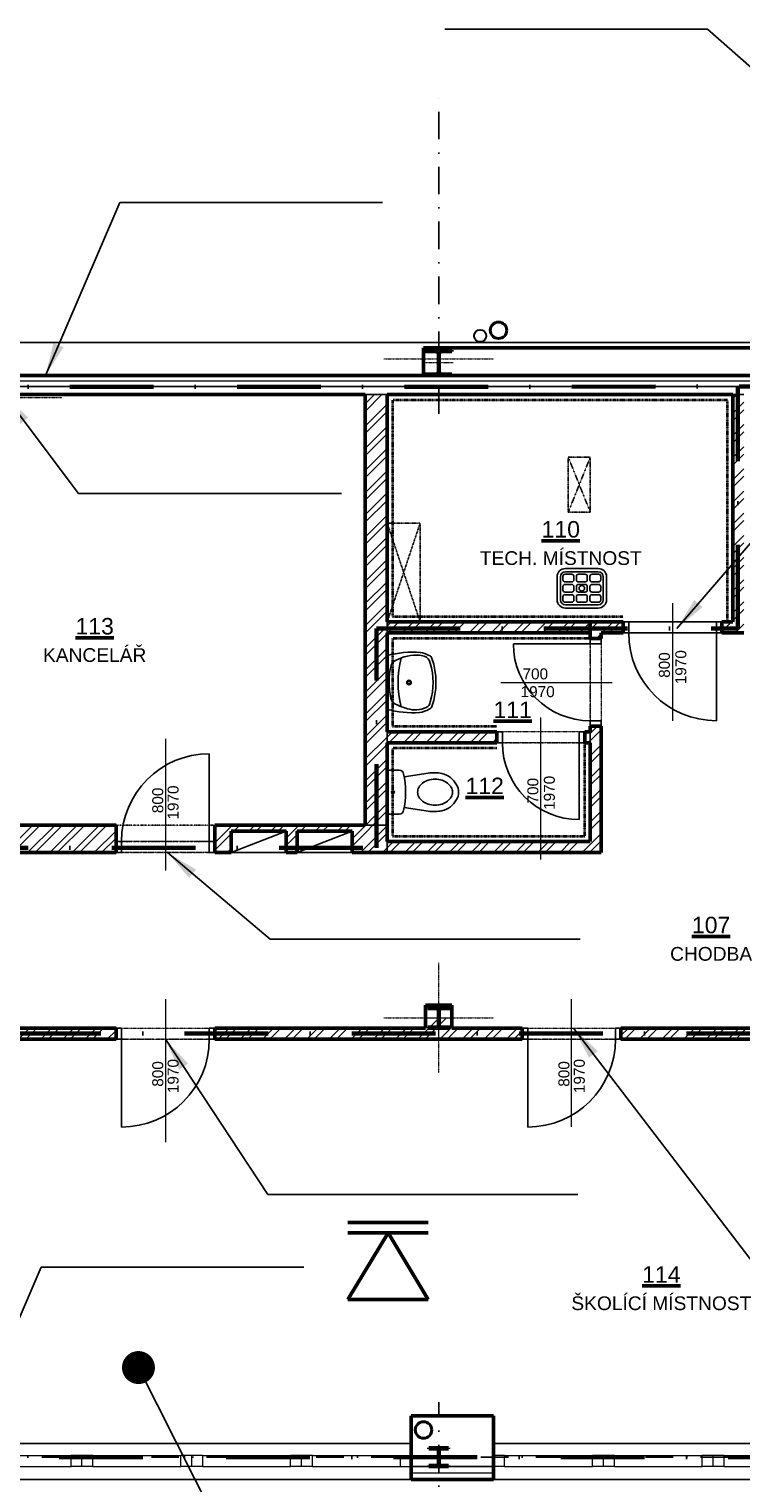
# Model space of a CAD drawing. Header units: millimetres. Extents: x 2886542 to 7567581, y -792623 to 134766.
# Tile 172 of 256: x 4523754 to 4530239, y -329512 to -316273. Entities that reach past the tile are written whole.
import ezdxf
from ezdxf.enums import TextEntityAlignment as Align

# ---------------------------------------------------------------- set-up
doc = ezdxf.new("R2010")
doc.units = ezdxf.units.MM
for name, pattern in [('ACAD_ISO04W100', [30, 24, -3, 0, -3]), ('DASHDOT', [1, 0.5, -0.25, 0, -0.25]), ('DASHDOTX2', [50.8, 25.4, -12.7, 0, -12.7]), ('DIVIDE', [1.25, 0.5, -0.25, 0, -0.25, 0, -0.25]), ('DOT', [0.25, 0, -0.25])]:
    doc.linetypes.add(name, pattern=pattern)
for name, color, linetype in [('CA_2D-WC (65x40)', 7, 'Continuous'), ('CA_umyvadlo 1 (55x45)', 7, 'Continuous'), ('CA_vylevka s mrizi (45x36)', 7, 'Continuous'), ('IN_SANITA', 7, 'Continuous'), ('požárničina', 10, 'Continuous'), ('srafy', 251, 'Continuous')]:
    doc.layers.add(name, color=color, linetype=linetype)
for name, color, linetype, lineweight in [('CKDVERE_', 7, 'Continuous', 25), ('CKDVERE_NADROVINOU', 1, 'DASHDOT', 18), ('CKDVERE_OSY', 1, 'Continuous', 18), ('CKDVERE_POPIS', 3, 'Continuous', 25), ('CKDVERE_PRAH', 7, 'Continuous', 25), ('CKDVERE_ZARUBNE_RAM', 5, 'Continuous', 25), ('CKIZOLACE', 1, 'Continuous', 18), ('CKOKNA', 1, 'Continuous', 18), ('CKPOPISM', 250, 'Continuous', 50), ('CKPOPISM_POPIS', 3, 'Continuous', 25), ('CKPROSTUPY_NADROVINOU', 7, 'DASHDOT', 25), ('CKRASTR', 7, 'DASHDOT', 18), ('CKSTENY_NADROVINOU', 7, 'DIVIDE', 25), ('CKSTENY_PODROVINOU', 7, 'Continuous', 25), ('CKSTENY_REZ', 6, 'Continuous', 50), ('CSPROFILY_OSY', 1, 'DASHDOT', 18), ('CSPROFILY_REZY', 4, 'Continuous', 50), ('obklady', 4, 'DASHDOT', 35), ('pohledy', 7, 'Continuous', 25), ('UT-zařízení', 7, 'Continuous', 30), ('ZTI-DEŠŤOVÁ-KANALIZACE', 210, 'Continuous', 40)]:
    doc.layers.add(name, color=color, linetype=linetype, lineweight=lineweight)
doc.layers.add('CKDVERE_DORAZ', color=7, linetype='DOT', lineweight=25, plot=False)
doc.styles.add('ARIAL', font='arial.ttf')
doc.styles.add('ROMANT', font='romant')
doc.styles.get("Standard").update_dxf_attribs({"font": 'arial.ttf'})
doc.linetypes.add('IZOLACE_POLYSTYREN_EXPANDOVANY', pattern='A,1,[224,CADKON.SHX,S=0.01,R=0,X=-0.5,Y=-1.74],-2', length=3)
doc.linetypes.add('IZOLACE_POLYSTYREN_PENOVY', pattern='A,0.001,[228,CADKON.SHX,S=0.1,R=0,X=0,Y=0],-2', length=2.001)
doc.dimstyles.new('úhlová', dxfattribs={"dimscale": 0.2, "dimtxt": 2.5, "dimasz": 1.5, "dimexe": 0, "dimexo": 3, "dimgap": 1, "dimtad": 1, "dimdec": 0, "dimzin": 0, "dimdsep": 46, "dimtxsty": 'ROMANT', "dimcen": 5, "dimclrd": 256, "dimclre": 256, "dimclrt": 7, "dimadec": 1, "dimazin": 0, "dimtfac": 1, "dimtdec": 0, "dimtix": 1, "dimtmove": 2, "dimatfit": 3, "dimfxl": 0, "dimtvp": 2, "dimtolj": 1, "dimtzin": 0, "dimarcsym": 0})
pattern_1 = [(45, (4436041.63, -388234.64), (-101.02788, 101.02788), []), (45, (4436108.99, -388234.64), (-101.02788, 101.02788), [])]

# ---------------------------------------------------------------- blocks, each defined once
blk = doc.blocks.new('CK_S_EXT_HEAHEA180')
for p, q in [((-90, 85.5), (90, 85.5)), ((-90, 85.5), (-90, 76)), ((-90, 76), (-18, 76)), ((-3, -61), (-3, 61)), ((3, -61), (3, 61)), ((90, 76), (18, 76)), ((90, 85.5), (90, 76)), ((-90, -85.5), (-90, -76)), ((-90, -76), (-18, -76)), ((-90, -85.5), (90, -85.5)), ((90, -76), (18, -76)), ((90, -85.5), (90, -76))]:
    blk.add_line(p, q)
for centre, start, end in [((-18, 61), 0, 90), ((18, 61), 90, 180), ((-18, -61), 270, 0), ((18, -61), 180, 270)]:
    blk.add_arc(centre, 15, start, end)
blk = doc.blocks.new('CK_S_EXT_HEAHEA200')
for p, q in [((-100, 95), (100, 95)), ((-100, 95), (-100, 85)), ((-100, 85), (-21.25, 85)), ((-3.25, -67), (-3.25, 67)), ((3.25, -67), (3.25, 67)), ((100, 85), (21.25, 85)), ((100, 95), (100, 85)), ((-100, -95), (-100, -85)), ((-100, -85), (-21.25, -85)), ((-100, -95), (100, -95)), ((100, -85), (21.25, -85)), ((100, -95), (100, -85))]:
    blk.add_line(p, q)
for centre, start, end in [((-21.25, 67), 0, 90), ((21.25, 67), 90, 180), ((-21.25, -67), 270, 0), ((21.25, -67), 180, 270)]:
    blk.add_arc(centre, 18, start, end)
blk = doc.blocks.new('CK_S_EXT_HEAHEA240')
for p, q in [((-120, 115), (120, 115)), ((-120, 115), (-120, 103)), ((-120, 103), (-24.75, 103)), ((-3.75, -82), (-3.75, 82)), ((3.75, -82), (3.75, 82)), ((120, 103), (24.75, 103)), ((120, 115), (120, 103)), ((-120, -115), (-120, -103)), ((-120, -103), (-24.75, -103)), ((-120, -115), (120, -115)), ((120, -103), (24.75, -103)), ((120, -115), (120, -103))]:
    blk.add_line(p, q)
for centre, start, end in [((-24.75, 82), 0, 90), ((24.75, 82), 90, 180), ((-24.75, -82), 270, 0), ((24.75, -82), 180, 270)]:
    blk.add_arc(centre, 21, start, end)
blk = doc.blocks.new('2D-WC (65x40)_P')
at = {"layer": 'CA_2D-WC (65x40)', "linetype": 'ByBlock'}
for p, q in [((0.03, -0.18), (0.03, 0.18)), ((0.05, 0.2), (0.14, 0.2)), ((0.185, 0.14), (0.404, 0.173)), ((0.14, -0.2), (0.05, -0.2)), ((0.185, -0.14), (0.404, -0.173))]:
    blk.add_line(p, q, dxfattribs=at)
blk.add_circle((0.083, 0), 0.0128, dxfattribs=at)
for centre, radius, start, end in [((0.05, 0.18), 0.0201, 90, 180), ((0.14, 0.16), 0.0402, 12.6081, 90), ((-0.573, 0), 0.771, 347.3919, 12.6081), ((0.456, -0.171), 0.348, 78.1176, 98.6985), ((0.476, -0.038), 0.214, 29.4763, 75.8981), ((0.397, 0), 0.0894, 151.7125, 180), ((0.397, 0), 0.0894, 180, 208.2875), ((0.43, -0.018), 0.127, 127.5847, 151.7125), ((0.452, -0.046), 0.163, 107.6829, 127.5847), ((0.466, -0.091), 0.21, 90, 107.6829), ((0.466, -0.091), 0.21, 72.3171, 90), ((0.481, -0.046), 0.163, 52.4153, 72.3171), ((0.502, -0.018), 0.127, 28.2875, 52.4153), ((0.536, 0), 0.0894, 0, 28.2875), ((0.536, 0), 0.0894, 331.7125, 0), ((0.542, 0), 0.138, 0, 29.4069), ((0.542, 0), 0.138, 330.5931, 0), ((0.43, 0.018), 0.127, 208.2875, 232.4153), ((0.452, 0.046), 0.163, 232.4153, 252.3171), ((0.466, 0.091), 0.21, 252.3171, 270), ((0.466, 0.091), 0.21, 270, 287.6829), ((0.476, 0.038), 0.214, 284.1019, 330.5237), ((0.481, 0.046), 0.163, 287.6829, 307.5847), ((0.502, 0.018), 0.127, 307.5847, 331.7125), ((0.05, -0.18), 0.0201, 180, 270), ((0.14, -0.16), 0.0402, 270, 347.3919), ((0.456, 0.171), 0.348, 261.3015, 281.8824)]:
    blk.add_arc(centre, radius, start, end, dxfattribs=at)
blk = doc.blocks.new('umyvadlo 1 (55x45)_P')
at = {"layer": 'CA_umyvadlo 1 (55x45)', "linetype": 'ByBlock'}
for points in [[(-0.245, 0, 0.077931), (-0.273, -0.301, 0.068031), (-0.244, -0.381, 0.244962), (-0.218, -0.408, 0.165243), (0.22, -0.408, 0.244752), (0.245, -0.381, 0.072964), (0.276, -0.295, 0.073303), (0.246, 0)], [(-0.199, -0.077, 0.13917), (-0.248, -0.297), (-0.237, -0.336, 0.309536), (-0.174, -0.392, 0.150009), (0.176, -0.392, 0.287481), (0.228, -0.356, 0.190467), (0.24, -0.184, 0.04778), (0.2, -0.077, 0.225267), (0.145, -0.033, 0.117325), (-0.154, -0.036, 0.189059), (-0.198, -0.074)]]:
    blk.add_lwpolyline(points, format="xyb", close=True, dxfattribs=at)
blk.add_lwpolyline([(-0.22, -0.127, -0.125328), (0.222, -0.127)], format="xyb", dxfattribs=at)
for radius in [0.0204, 0.0139]:
    blk.add_circle((0.001, -0.199), radius, dxfattribs=at)
blk = doc.blocks.new('vylevka s mrizi (45x36)_P')
at = {"layer": 'CA_vylevka s mrizi (45x36)', "linetype": 'ByBlock'}
for p, q in [((-0.217, -0.315), (-0.217, -0.105)), ((-0.187, -0.315), (-0.187, -0.105)), ((-0.165, -0.102), (-0.165, -0.132)), ((-0.085, -0.082), (-0.145, -0.082)), ((-0.142, -0.03), (0.158, -0.03)), ((-0.142, -0.06), (0.158, -0.06)), ((-0.065, -0.132), (-0.065, -0.102)), ((-0.042, -0.102), (-0.042, -0.132)), ((0.038, -0.082), (-0.022, -0.082)), ((0.058, -0.132), (0.058, -0.102)), ((0.08, -0.102), (0.08, -0.132)), ((0.16, -0.082), (0.1, -0.082)), ((0.18, -0.132), (0.18, -0.102)), ((0.203, -0.105), (0.203, -0.315)), ((0.233, -0.105), (0.233, -0.315)), ((-0.165, -0.225), (-0.165, -0.195)), ((-0.145, -0.152), (-0.085, -0.152)), ((-0.145, -0.175), (-0.085, -0.175)), ((-0.085, -0.245), (-0.145, -0.245)), ((-0.065, -0.195), (-0.065, -0.225)), ((-0.042, -0.225), (-0.042, -0.195)), ((-0.022, -0.152), (0.038, -0.152)), ((-0.022, -0.175), (0.038, -0.175)), ((0.038, -0.245), (-0.022, -0.245)), ((0.058, -0.195), (0.058, -0.225)), ((0.08, -0.225), (0.08, -0.195)), ((0.1, -0.152), (0.16, -0.152)), ((0.1, -0.175), (0.16, -0.175)), ((0.16, -0.245), (0.1, -0.245)), ((0.18, -0.195), (0.18, -0.225)), ((-0.165, -0.317), (-0.165, -0.287)), ((-0.145, -0.268), (-0.085, -0.268)), ((-0.085, -0.337), (-0.145, -0.337)), ((0.158, -0.36), (-0.142, -0.36)), ((0.158, -0.39), (-0.142, -0.39)), ((-0.065, -0.287), (-0.065, -0.317)), ((0.073, -0.36), (-0.057, -0.36)), ((-0.057, -0.36), (0.073, -0.36)), ((-0.057, -0.36), (-0.057, -0.36)), ((-0.042, -0.317), (-0.042, -0.287)), ((-0.022, -0.268), (0.038, -0.268)), ((0.038, -0.337), (-0.022, -0.337)), ((0.058, -0.287), (0.058, -0.317)), ((0.073, -0.36), (0.073, -0.36)), ((0.08, -0.317), (0.08, -0.287)), ((0.1, -0.268), (0.16, -0.268)), ((0.16, -0.337), (0.1, -0.337)), ((0.18, -0.287), (0.18, -0.317))]:
    blk.add_line(p, q, dxfattribs=at)
blk.add_circle((0.008, -0.21), 0.025, dxfattribs=at)
for centre, radius, start, end in [((-0.142, -0.105), 0.075, 90, 180), ((-0.142, -0.105), 0.045, 90, 180), ((-0.145, -0.102), 0.02, 90, 180), ((-0.085, -0.102), 0.02, 0, 90), ((-0.022, -0.102), 0.02, 90, 180), ((0.038, -0.102), 0.02, 0, 90), ((0.1, -0.102), 0.02, 90, 180), ((0.158, -0.105), 0.075, 0, 90), ((0.158, -0.105), 0.045, 0, 90), ((0.16, -0.102), 0.02, 0, 90), ((-0.145, -0.132), 0.02, 180, 270), ((-0.145, -0.195), 0.02, 90, 180), ((-0.145, -0.225), 0.02, 180, 270), ((-0.085, -0.132), 0.02, 270, 0), ((-0.085, -0.195), 0.02, 0, 90), ((-0.085, -0.225), 0.02, 270, 0), ((-0.022, -0.132), 0.02, 180, 270), ((-0.022, -0.195), 0.02, 90, 180), ((-0.022, -0.225), 0.02, 180, 270), ((0.038, -0.132), 0.02, 270, 0), ((0.038, -0.195), 0.02, 0, 90), ((0.038, -0.225), 0.02, 270, 0), ((0.1, -0.132), 0.02, 180, 270), ((0.1, -0.195), 0.02, 90, 180), ((0.1, -0.225), 0.02, 180, 270), ((0.16, -0.132), 0.02, 270, 0), ((0.16, -0.195), 0.02, 0, 90), ((0.16, -0.225), 0.02, 270, 0), ((-0.142, -0.315), 0.075, 180, 270), ((-0.142, -0.315), 0.045, 180, 270), ((-0.145, -0.287), 0.02, 90, 180), ((-0.145, -0.317), 0.02, 180, 270), ((-0.085, -0.287), 0.02, 0, 90), ((-0.085, -0.317), 0.02, 270, 0), ((-0.022, -0.287), 0.02, 90, 180), ((-0.022, -0.317), 0.02, 180, 270), ((0.038, -0.287), 0.02, 0, 90), ((0.038, -0.317), 0.02, 270, 0), ((0.1, -0.287), 0.02, 90, 180), ((0.1, -0.317), 0.02, 180, 270), ((0.158, -0.315), 0.045, 270, 0), ((0.158, -0.315), 0.075, 270, 0), ((0.16, -0.287), 0.02, 0, 90), ((0.16, -0.317), 0.02, 270, 0)]:
    blk.add_arc(centre, radius, start, end, dxfattribs=at)
blk = doc.blocks.new('CKBL2032316081158')
blk = doc.blocks.new('CKBL2112015093625', base_point=(91736, 60823))
blk = doc.blocks.new('CKBL2010716104115', base_point=(94518, 62923))
blk = doc.blocks.new('CKBL2032316081224')
blk = doc.blocks.new('CKBL2010716104152', base_point=(90276, 66514))
blk = doc.blocks.new('CKBL2010716104200', base_point=(91930, 63875))

msp = doc.modelspace()

# ---------------------------------------------------------------- hatches: boundary and pattern name
at = {"layer": 'srafy'}
h = msp.add_hatch(dxfattribs=at)
h.set_pattern_fill('ANSI32', color=0, scale=15, style=0)
h.set_pattern_definition(pattern_1)
h.paths.add_polyline_path([(4526816, -320393.7), (4526816, -321070.3), (4526816, -323521.5), (4527016, -323521.5), (4527016, -323401.2), (4527016, -323041.8), (4527016, -322771.5), (4527016, -322671.5), (4527016, -322467.5), (4527016, -321976.7), (4527016, -321771.5), (4527016, -321671.5), (4527016, -320771.5), (4527016, -320396.7)])
h.paths.add_polyline_path([(4526696, -323576.5), (4526696, -323771.5), (4527016, -323771.5), (4527016, -323671.5), (4527016, -323521.5), (4526816, -323521.5), (4525446, -323521.5), (4525446, -323671.5), (4525446, -323771.5), (4525596, -323771.5), (4525596, -323576.5), (4526096, -323576.5), (4526096, -323771.5), (4526196, -323771.5), (4526196, -323576.5)])
h.paths.add_polyline_path([(4524546, -323671.5), (4524546, -323521.5), (4523096, -323521.5), (4523096, -323771.5), (4524546, -323771.5)])
h.paths.add_polyline_path([(4526911.2, -323272.9), (4526911.2, -323066.2), (4528897.9, -323066.2), (4528897.9, -323272.9)], flags=24)
h.paths.add_polyline_path([(4526816, -320394.5), (4526816, -319601.5), (4527016, -319601.5), (4527016, -320397.4)])
h = msp.add_hatch(dxfattribs=at)
h.set_pattern_fill('ANSI32', color=0, scale=15, style=0)
h.set_pattern_definition(pattern_1)
h.paths.add_polyline_path([(4528866, -321771.5), (4528866, -321671.5), (4527316, -321671.5), (4527016, -321671.5), (4527016, -321771.5)])
h.paths.add_polyline_path([(4528966, -321771.5), (4529166, -321771.5), (4529166, -321671.5), (4528866, -321671.5), (4528866, -321771.5), (4528866, -321821.5), (4528966, -321821.5)])
h.paths.add_polyline_path([(4530166, -321671.5), (4530116, -321671.5), (4530066, -321671.5), (4530066, -321771.5), (4530266, -321771.5), (4530266, -321701.5), (4530266, -321486.6), (4530266, -321401.5), (4530266, -321101.5), (4530266, -319601.5), (4530166, -319601.5)])
h.paths.add_polyline_path([(4528866, -322771.5), (4528866, -323671.5), (4528416, -323671.5), (4528416, -323771.5), (4528966, -323771.5), (4528966, -322621.5), (4528866, -322621.5), (4528866, -322671.5)])
h.paths.add_polyline_path([(4528416, -323671.5), (4527016, -323671.5), (4527016, -323771.5), (4528416, -323771.5)])
h.paths.add_polyline_path([(4528016, -322771.5), (4528016, -322671.5), (4527016, -322671.5), (4527016, -322771.5)])
h = msp.add_hatch(dxfattribs=at)
h.set_pattern_fill('ANSI32', color=0, scale=15, style=0)
h.set_pattern_definition(pattern_1)
edge = h.paths.add_edge_path()
edge.add_line((4525446, -325371.5), (4525446, -325471.5))
edge.add_line((4525446, -325471.5), (4527486, -325471.5))
edge.add_line((4527486, -325471.5), (4527486, -325371.5))
edge.add_line((4527486, -325371.5), (4527386, -325371.5))
edge.add_line((4527386, -325371.5), (4527386, -325361.5))
edge.add_line((4527386, -325361.5), (4527464.8, -325361.5))
edge.add_arc((4527464.8, -325343.5), 18, 270, 360)
edge.add_line((4527482.8, -325343.5), (4527482.8, -325276.5))
edge.add_line((4527482.8, -325276.5), (4527366, -325276.5))
edge.add_line((4527366, -325276.5), (4527366, -325371.5))
edge.add_line((4527366, -325371.5), (4525446, -325371.5))
h.paths.add_polyline_path([(4524546, -325371.5), (4523096, -325371.5), (4523096, -325376.5), (4523096, -325471.5), (4524546, -325471.5)])
edge = h.paths.add_edge_path()
edge.add_line((4527606, -325371.5), (4527606, -325276.5))
edge.add_line((4527606, -325276.5), (4527489.3, -325276.5))
edge.add_line((4527489.3, -325276.5), (4527489.3, -325343.5))
edge.add_arc((4527507.3, -325343.5), 18, 180, 270)
edge.add_line((4527507.3, -325361.5), (4527586, -325361.5))
edge.add_line((4527586, -325361.5), (4527586, -325371.5))
edge.add_line((4527586, -325371.5), (4527486, -325371.5))
edge.add_line((4527486, -325371.5), (4527486, -325471.5))
edge.add_line((4527486, -325471.5), (4528246, -325471.5))
edge.add_line((4528246, -325471.5), (4528246, -325371.5))
edge.add_line((4528246, -325371.5), (4527606, -325371.5))
h.paths.add_polyline_path([(4529146, -325471.5), (4533456, -325471.5), (4533456, -325371.5), (4533386, -325371.5), (4533366, -325371.5), (4529146, -325371.5)])
h.paths.add_polyline_path([(4533456, -329152), (4533606, -329152), (4533606, -327671.5), (4533606, -327521.5), (4533606, -326861.5), (4533606, -326801.5), (4533606, -325371.5), (4533456, -325371.5), (4533456, -325471.5)])

# ---------------------------------------------------------------- linework, layer by layer
at = {"layer": 'CKDVERE_', "color": 0}
for p, q in [((4530016, -321771.5), (4530016, -322571.5)), ((4528866, -321871.5), (4528166, -321871.5)), ((4528766, -322771.5), (4528766, -323471.5)), ((4525396, -323671.5), (4525396, -322871.5)), ((4524596, -325471.5), (4524596, -326271.5)), ((4528296, -325471.5), (4528296, -326271.5))]:
    msp.add_line(p, q, dxfattribs=at)
for centre, radius, start, end in [((4530016, -321771.5), 800, 180, 270), ((4528866, -321871.5), 700, 180, 270), ((4528766, -322771.5), 700, 180, 270), ((4525396, -323671.5), 800, 90, 180), ((4524596, -325471.5), 800, 270, 0), ((4528296, -325471.5), 800, 270, 0)]:
    msp.add_arc(centre, radius, start, end, dxfattribs=at)
at = {"layer": 'CKDVERE_DORAZ', "color": 0}
for p, q in [((4528866, -321821.5), (4528866, -322621.5)), ((4530066, -321771.5), (4529166, -321771.5)), ((4528816, -322771.5), (4528016, -322771.5)), ((4524546, -323771.5), (4525446, -323771.5)), ((4524546, -325471.5), (4525446, -325471.5)), ((4528266, -325471.5), (4529166, -325471.5))]:
    msp.add_line(p, q, dxfattribs=at)
at = {"layer": 'CKDVERE_NADROVINOU', "color": 0}
for p, q in [((4528866, -321871.5), (4528866, -322571.5)), ((4528966, -321871.5), (4528966, -322571.5)), ((4528766, -322671.5), (4528066, -322671.5)), ((4528766, -322771.5), (4528066, -322771.5)), ((4525396, -323671.5), (4524596, -323671.5)), ((4525396, -323771.5), (4524596, -323771.5)), ((4524596, -325371.5), (4525396, -325371.5)), ((4528296, -325371.5), (4529096, -325371.5)), ((4524596, -325471.5), (4525396, -325471.5)), ((4528296, -325471.5), (4529096, -325471.5))]:
    msp.add_line(p, q, dxfattribs=at)
at = {"layer": 'CKDVERE_OSY', "color": 0}
for p, q in [((4529616, -321500), (4529616, -322571.5)), ((4528052.4, -322221.5), (4529066, -322221.5)), ((4528416, -323834.6), (4528416, -322540.5)), ((4524996, -322735.5), (4524996, -323935.5)), ((4524996, -325107.5), (4524996, -326407.5)), ((4528696, -326267.9), (4528696, -325107.5))]:
    msp.add_line(p, q, dxfattribs=at)
at = {"layer": 'CKDVERE_PRAH', "color": 0}
for p, q in [((4530016, -321671.5), (4529216, -321671.5)), ((4530016, -321771.5), (4529216, -321771.5))]:
    msp.add_line(p, q, dxfattribs=at)
at = {"layer": 'CKDVERE_ZARUBNE_RAM', "color": 0}
for p, q in [((4529216, -321671.5), (4529166, -321671.5)), ((4529166, -321671.5), (4529166, -321771.5)), ((4529216, -321771.5), (4529216, -321671.5)), ((4530016, -321771.5), (4530016, -321671.5)), ((4530016, -321671.5), (4530066, -321671.5)), ((4530066, -321671.5), (4530066, -321771.5)), ((4528866, -321821.5), (4528866, -321871.5)), ((4528966, -321821.5), (4528866, -321821.5)), ((4528966, -321871.5), (4528966, -321821.5)), ((4529166, -321771.5), (4529216, -321771.5)), ((4530066, -321771.5), (4530016, -321771.5)), ((4528866, -321871.5), (4528966, -321871.5)), ((4528866, -322621.5), (4528866, -322571.5)), ((4528866, -322571.5), (4528966, -322571.5)), ((4528966, -322621.5), (4528866, -322621.5)), ((4528966, -322571.5), (4528966, -322621.5)), ((4528066, -322671.5), (4528016, -322671.5)), ((4528016, -322671.5), (4528016, -322771.5)), ((4528016, -322771.5), (4528066, -322771.5)), ((4528066, -322771.5), (4528066, -322671.5)), ((4528766, -322771.5), (4528766, -322671.5)), ((4528766, -322671.5), (4528816, -322671.5)), ((4528816, -322771.5), (4528766, -322771.5)), ((4528816, -322671.5), (4528816, -322771.5)), ((4524546, -323671.5), (4524596, -323671.5)), ((4524546, -323771.5), (4524546, -323671.5)), ((4524596, -323671.5), (4524596, -323771.5)), ((4525446, -323671.5), (4525396, -323671.5)), ((4525396, -323671.5), (4525396, -323771.5)), ((4525446, -323771.5), (4525446, -323671.5)), ((4524596, -323771.5), (4524546, -323771.5)), ((4525396, -323771.5), (4525446, -323771.5)), ((4524596, -325371.5), (4524546, -325371.5)), ((4524546, -325371.5), (4524546, -325471.5)), ((4524596, -325471.5), (4524596, -325371.5)), ((4525396, -325471.5), (4525396, -325371.5)), ((4525396, -325371.5), (4525446, -325371.5)), ((4525446, -325371.5), (4525446, -325471.5)), ((4528296, -325371.5), (4528246, -325371.5)), ((4528246, -325371.5), (4528246, -325471.5)), ((4528296, -325471.5), (4528296, -325371.5)), ((4529096, -325471.5), (4529096, -325371.5)), ((4529096, -325371.5), (4529146, -325371.5)), ((4529146, -325371.5), (4529146, -325471.5)), ((4524546, -325471.5), (4524596, -325471.5)), ((4525446, -325471.5), (4525396, -325471.5)), ((4528246, -325471.5), (4528296, -325471.5)), ((4529146, -325471.5), (4529096, -325471.5))]:
    msp.add_line(p, q, dxfattribs=at)
at = {"layer": 'CKIZOLACE', "color": 0, "linetype": 'IZOLACE_POLYSTYREN_PENOVY', "ltscale": 5}
msp.add_lwpolyline([(4522766, -319476.5), (4534201, -319476.5)], dxfattribs=at)
at = {"layer": 'CKIZOLACE', "color": 0, "linetype": 'IZOLACE_POLYSTYREN_EXPANDOVANY', "ltscale": 3}
msp.add_lwpolyline([(4527986, -329422), (4527236, -329422)], dxfattribs=at)
at = {"layer": 'CKOKNA', "color": 0}
for p, q in [((4523336, -329262), (4524136, -329262)), ((4524236, -329262), (4524136, -329262)), ((4524136, -329362), (4524136, -329262)), ((4524236, -329362), (4524236, -329262)), ((4524336, -329262), (4524236, -329262)), ((4524336, -329262), (4525136, -329262)), ((4524336, -329362), (4524336, -329262)), ((4525236, -329262), (4525136, -329262)), ((4525136, -329362), (4525136, -329262)), ((4525236, -329362), (4525236, -329262)), ((4525336, -329262), (4525236, -329262)), ((4525336, -329262), (4526136, -329262)), ((4525336, -329362), (4525336, -329262)), ((4526236, -329262), (4526136, -329262)), ((4526136, -329362), (4526136, -329262)), ((4526236, -329362), (4526236, -329262)), ((4526336, -329262), (4526236, -329262)), ((4526336, -329262), (4527136, -329262)), ((4526336, -329362), (4526336, -329262)), ((4527136, -329362), (4527136, -329262)), ((4527136, -329262), (4527236, -329262)), ((4527236, -329362), (4527236, -329262)), ((4528086, -329262), (4527986, -329262)), ((4527986, -329362), (4527986, -329262)), ((4528086, -329262), (4528886, -329262)), ((4528086, -329362), (4528086, -329262)), ((4528986, -329262), (4528886, -329262)), ((4528886, -329362), (4528886, -329262)), ((4528986, -329362), (4528986, -329262)), ((4529086, -329262), (4528986, -329262)), ((4529086, -329262), (4529886, -329262)), ((4529086, -329362), (4529086, -329262)), ((4529986, -329262), (4529886, -329262)), ((4529886, -329362), (4529886, -329262)), ((4529986, -329362), (4529986, -329262)), ((4530086, -329262), (4529986, -329262)), ((4530086, -329262), (4530886, -329262)), ((4530086, -329362), (4530086, -329262)), ((4523336, -329362), (4524136, -329362)), ((4524236, -329362), (4524136, -329362)), ((4524336, -329362), (4524236, -329362)), ((4524336, -329362), (4525136, -329362)), ((4525236, -329362), (4525136, -329362)), ((4525336, -329362), (4525236, -329362)), ((4525336, -329362), (4526136, -329362)), ((4526236, -329362), (4526136, -329362)), ((4526336, -329362), (4526236, -329362)), ((4526336, -329362), (4527136, -329362)), ((4527136, -329362), (4527236, -329362)), ((4528086, -329362), (4527986, -329362)), ((4528086, -329362), (4528886, -329362)), ((4528986, -329362), (4528886, -329362)), ((4529086, -329362), (4528986, -329362)), ((4529086, -329362), (4529886, -329362)), ((4529986, -329362), (4529886, -329362)), ((4530086, -329362), (4529986, -329362)), ((4530086, -329362), (4530886, -329362))]:
    msp.add_line(p, q, dxfattribs=at)
at = {"layer": 'CKPROSTUPY_NADROVINOU', "color": 0, "ltscale": 500}
for p, q in [((4527486, -319776.5), (4527486, -316776.5)), ((4527486, -331915.4), (4527486, -328776.5)), ((4518868.3, -329276.5), (4540486, -329276.5))]:
    msp.add_line(p, q, dxfattribs=at)
at = {"layer": 'CKPROSTUPY_NADROVINOU', "color": 0}
for p, q in [((4528666, -320671.5), (4528866, -320171.5)), ((4528666, -320171.5), (4528866, -320671.5)), ((4527016, -321671.5), (4527316, -320771.5)), ((4527016, -320771.5), (4527316, -321671.5))]:
    msp.add_line(p, q, dxfattribs=at)
for points in [[(4528666, -320671.5), (4528866, -320671.5), (4528866, -320171.5), (4528666, -320171.5)], [(4527016, -320771.5), (4527316, -320771.5), (4527316, -321671.5), (4527016, -321671.5)]]:
    msp.add_lwpolyline(points, close=True, dxfattribs=at)
at = {"layer": 'CKRASTR', "color": 0}
for p, q in [((4526986, -319276.5), (4527986, -319276.5)), ((4522056.1, -319626.5), (4524052.1, -319626.5)), ((4527486, -325776.5), (4527486, -324776.5)), ((4526986, -325276.5), (4527986, -325276.5))]:
    msp.add_line(p, q, dxfattribs=at)
at = {"layer": 'CKSTENY_NADROVINOU', "color": 0}
for p, q in [((4524546, -323521.5), (4525446, -323521.5)), ((4524546, -323671.5), (4525446, -323671.5))]:
    msp.add_line(p, q, dxfattribs=at)
at = {"layer": 'CKSTENY_PODROVINOU', "color": 0}
for p, q in [((4534201, -319126.5), (4497666, -319126.5)), ((4522766, -319426.5), (4534201, -319426.5)), ((4522766, -319526.5), (4534201, -319526.5)), ((4533606, -319526.5), (4523096, -319526.5)), ((4526816, -319601.5), (4527016, -319601.5)), ((4530266, -319601.5), (4530166, -319601.5)), ((4527016, -321771.5), (4527016, -321671.5)), ((4530066, -321671.5), (4529166, -321671.5)), ((4530066, -321771.5), (4529166, -321771.5)), ((4527016, -322771.5), (4527016, -322671.5)), ((4523236, -329152), (4527236, -329152)), ((4527986, -329152), (4532986, -329152)), ((4527986, -329362), (4527236, -329362)), ((4527236, -329362), (4527236, -329482)), ((4527986, -329362), (4527986, -329482)), ((4523236, -329482), (4527236, -329482)), ((4527986, -329482), (4532986, -329482))]:
    msp.add_line(p, q, dxfattribs=at)
at = {"layer": 'CKSTENY_PODROVINOU', "color": 0, "linetype": 'Continuous'}
for p, q in [((4528866, -322771.5), (4528866, -322671.5)), ((4526816, -323521.5), (4527016, -323521.5)), ((4527016, -323671.5), (4527016, -323771.5))]:
    msp.add_line(p, q, dxfattribs=at)
at = {"layer": 'CKSTENY_REZ', "color": 0}
for p, q in [((4527346, -319426.5), (4527346, -319176.5)), ((4527346, -319176.5), (4533626, -319176.5)), ((4497366, -319426.5), (4534201, -319426.5)), ((4523096, -319601.5), (4526816, -319601.5)), ((4526816, -323521.5), (4526816, -319601.5)), ((4527016, -319601.5), (4530166, -319601.5)), ((4527016, -321671.5), (4527016, -319601.5)), ((4530166, -319601.5), (4530166, -321671.5)), ((4530166, -319671.5), (4530166, -319721.5)), ((4528866, -321671.5), (4527016, -321671.5)), ((4528866, -321771.5), (4528866, -321671.5)), ((4528866, -321671.5), (4529166, -321671.5)), ((4528866, -321821.5), (4528866, -321671.5)), ((4529166, -321771.5), (4529166, -321671.5)), ((4530066, -321671.5), (4530166, -321671.5)), ((4530066, -321771.5), (4530066, -321671.5)), ((4527016, -322671.5), (4527016, -321771.5)), ((4528866, -321771.5), (4527016, -321771.5)), ((4528866, -321821.5), (4528966, -321821.5)), ((4529166, -321771.5), (4528966, -321771.5)), ((4528966, -321821.5), (4528966, -321771.5)), ((4530266, -321771.5), (4530066, -321771.5)), ((4528866, -322671.5), (4528866, -322621.5)), ((4528866, -322621.5), (4528966, -322621.5)), ((4528966, -323771.5), (4528966, -322621.5)), ((4528016, -322671.5), (4527016, -322671.5)), ((4527016, -323671.5), (4527016, -322771.5)), ((4528016, -322771.5), (4527016, -322771.5)), ((4528016, -322771.5), (4528016, -322671.5)), ((4528866, -322671.5), (4528816, -322671.5)), ((4528816, -322771.5), (4528816, -322671.5)), ((4528866, -322771.5), (4528816, -322771.5)), ((4528866, -323671.5), (4528866, -322771.5)), ((4523096, -323521.5), (4524546, -323521.5)), ((4524546, -323771.5), (4524546, -323521.5)), ((4525446, -323771.5), (4525446, -323521.5)), ((4525446, -323521.5), (4526816, -323521.5)), ((4526096, -323576.5), (4525596, -323576.5)), ((4525596, -323576.5), (4525596, -323771.5)), ((4526096, -323771.5), (4526096, -323576.5)), ((4526696, -323576.5), (4526196, -323576.5)), ((4526196, -323576.5), (4526196, -323771.5)), ((4526696, -323771.5), (4526696, -323576.5)), ((4527016, -323671.5), (4528866, -323671.5)), ((4523096, -323771.5), (4524546, -323771.5)), ((4525596, -323771.5), (4525446, -323771.5)), ((4526196, -323771.5), (4526096, -323771.5)), ((4527016, -323771.5), (4526696, -323771.5)), ((4527016, -323771.5), (4528966, -323771.5)), ((4527366, -325371.5), (4527366, -325161.5)), ((4527366, -325161.5), (4527606, -325161.5)), ((4527606, -325161.5), (4527606, -325371.5)), ((4523096, -325371.5), (4524546, -325371.5)), ((4524546, -325471.5), (4524546, -325371.5)), ((4525446, -325471.5), (4525446, -325371.5)), ((4525446, -325371.5), (4527366, -325371.5)), ((4527606, -325371.5), (4528246, -325371.5)), ((4528246, -325371.5), (4528246, -325471.5)), ((4529146, -325371.5), (4529146, -325471.5)), ((4529146, -325371.5), (4533366, -325371.5)), ((4523096, -325471.5), (4524546, -325471.5)), ((4525446, -325471.5), (4528246, -325471.5)), ((4529146, -325471.5), (4533456, -325471.5)), ((4527986, -328902), (4527236, -328902)), ((4527236, -329152), (4527236, -328902)), ((4527986, -329152), (4527986, -328902)), ((4527236, -329482), (4527236, -329152)), ((4527986, -329482), (4527986, -329152)), ((4527986, -329482), (4527236, -329482))]:
    msp.add_line(p, q, dxfattribs=at)
at = {"layer": 'CSPROFILY_OSY', "color": 0}
for p, q in [((4527486, -319186.5), (4527486, -319436.5)), ((4527616, -319311.5), (4527356, -319311.5)), ((4527376, -325276.5), (4527596, -325276.5)), ((4527486, -325481.5), (4527486, -325171.5)), ((4527486, -329372), (4527486, -329181)), ((4527386, -329276.5), (4527586, -329276.5))]:
    msp.add_line(p, q, dxfattribs=at)
at = {"layer": 'obklady', "color": 0}
for points in [[(4530116, -321671.5), (4530116, -319651.5), (4527066, -319651.5), (4527066, -321621.5), (4529166, -321621.5)], [(4528866, -321821.5), (4528745.3, -321821.5), (4528745.3, -321821.5), (4527066, -321821.5), (4527066, -322621.5), (4528016, -322621.5)], [(4528016, -322821.5), (4527066, -322821.5), (4527066, -323621.5), (4528816, -323621.5), (4528816, -322771.5)]]:
    msp.add_lwpolyline(points, dxfattribs=at)
at = {"layer": 'pohledy', "color": 0}
for p, q in [((4525596, -323771.5), (4526096, -323576.5)), ((4526196, -323771.5), (4526696, -323576.5))]:
    msp.add_line(p, q, dxfattribs=at)
for points in [[(4525596, -323771.5), (4526096, -323771.5), (4526096, -323576.5), (4525596, -323576.5)], [(4526196, -323771.5), (4526696, -323771.5), (4526696, -323576.5), (4526196, -323576.5)]]:
    msp.add_lwpolyline(points, close=True, dxfattribs=at)
at = {"layer": 'požárničina', "linetype": 'DASHDOTX2', "lineweight": 60, "ltscale": 30}
for p, q in [((4535556, -319526.5), (4522983, -319531.5)), ((4530211.1, -321731.4), (4530211.1, -319526.5)), ((4526919.6, -323728.1), (4526919.6, -321731.4)), ((4526919.6, -321731.4), (4530211.1, -321731.4)), ((4522983, -323728.1), (4526919.6, -323728.1)), ((4533552.6, -325418.6), (4522986.3, -325418.6)), ((4535457.5, -329276.5), (4522983, -329276.5))]:
    msp.add_line(p, q, dxfattribs=at)
at = {"layer": 'požárničina', "linetype": 'ACAD_ISO04W100', "lineweight": 50, "ltscale": 50, "extrusion": (0, 0, -1)}
for p, q in [((4526658.9, -327139.9), (4527389.2, -327139.9)), ((4526658.9, -327840.6), (4527024.1, -327233.8)), ((4526658.9, -327233.8), (4527389.2, -327233.8)), ((4527389.2, -327840.6), (4527024.1, -327233.8)), ((4526658.9, -327840.6), (4527389.2, -327840.6))]:
    msp.add_line(p, q, dxfattribs=at)
at = {"layer": 'UT-zařízení', "color": 0}
msp.add_circle((4527863.6, -319065.6), 55, dxfattribs=at)
at = {"layer": 'ZTI-DEŠŤOVÁ-KANALIZACE', "color": 0}
for centre in [(4528030.3, -319015.3), (4527347.1, -329029.9)]:
    msp.add_circle(centre, 75, dxfattribs=at)

# ---------------------------------------------------------------- block references
at = {"layer": 'CKPOPISM', "color": 0}
ref = msp.add_blockref('CKBL2032316081224', (4528597.6, -321152.6), dxfattribs=at)
ref.add_attrib('CISLO', '%%U110', dxfattribs={"height": 150, "style": 'ARIAL'}).set_placement((4528597.6, -320902.6), align=Align.CENTER)
ref.add_attrib('JMENO', 'TECH. MÍSTNOST', dxfattribs={"layer": 'CKPOPISM_POPIS', "height": 125}).set_placement((4528597.6, -321152.6), align=Align.CENTER)
ref = msp.add_blockref('CKBL2032316081158', (4524351.6, -322035.4), dxfattribs=at)
ref.add_attrib('CISLO', '%%U113', dxfattribs={"height": 150, "style": 'ARIAL'}).set_placement((4524351.6, -321785.4), align=Align.CENTER)
ref.add_attrib('JMENO', 'KANCELÁŘ', dxfattribs={"layer": 'CKPOPISM_POPIS', "height": 125}).set_placement((4524351.6, -322035.4), align=Align.CENTER)
ref = msp.add_blockref('CKBL2010716104152', (4528159.3, -322546.1), dxfattribs=dict(at, xscale=0.5, yscale=0.5, zscale=0.5))
ref.add_attrib('CISLO', '%%U111', dxfattribs={"height": 150, "style": 'ARIAL'}).set_placement((4528159.3, -322546.1), align=Align.CENTER)
ref = msp.add_blockref('CKBL2010716104200', (4527904.5, -323239.5), dxfattribs=dict(at, xscale=0.5, yscale=0.5, zscale=0.5))
ref.add_attrib('CISLO', '%%U112', dxfattribs={"height": 150, "style": 'ARIAL'}).set_placement((4527904.5, -323239.5), align=Align.CENTER)
ref = msp.add_blockref('CKBL2010716104115', (4529967, -324756.5), dxfattribs=dict(at, xscale=0.5, yscale=0.5, zscale=0.5))
ref.add_attrib('JMENO', 'CHODBA', dxfattribs={"layer": 'CKPOPISM_POPIS', "height": 125}).set_placement((4529967, -324756.5), align=Align.CENTER)
ref.add_attrib('CISLO', '%%U107', dxfattribs={"height": 150, "style": 'ARIAL'}).set_placement((4529967, -324506.5), align=Align.CENTER)
ref = msp.add_blockref('CKBL2112015093625', (4529513.5, -327938.3), dxfattribs=dict(at, xscale=0.5, yscale=0.5, zscale=0.5))
ref.add_attrib('JMENO', 'ŠKOLÍCÍ MÍSTNOST', dxfattribs={"layer": 'CKPOPISM_POPIS', "height": 125}).set_placement((4529513.5, -327938.3), align=Align.CENTER)
ref.add_attrib('CISLO', '%%U114', dxfattribs={"height": 150, "style": 'ARIAL'}).set_placement((4529513.5, -327688.3), align=Align.CENTER)
at = {"layer": 'CSPROFILY_REZY', "color": 0, "rotation": 180}
msp.add_blockref('CK_S_EXT_HEAHEA240', (4527486, -319311.5), dxfattribs=at)
at = {"layer": 'CSPROFILY_REZY', "color": 0}
for name, p in [('CK_S_EXT_HEAHEA200', (4527486, -325276.5)), ('CK_S_EXT_HEAHEA180', (4527486, -329276.5))]:
    msp.add_blockref(name, p, dxfattribs=at)
at = {"layer": 'IN_SANITA', "color": 0, "linetype": 'Continuous', "yscale": 1000, "zscale": 1000}
for name, p, xscale in [('vylevka s mrizi (45x36)_P', (4528797.2, -321155.1), -1000), ('2D-WC (65x40)_P', (4526986, -323221.5), 1000)]:
    msp.add_blockref(name, p, dxfattribs=dict(at, xscale=xscale))
at = {"layer": 'IN_SANITA', "color": 0, "linetype": 'Continuous', "xscale": -1000, "yscale": 1000, "zscale": 1000, "rotation": 89.99999999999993}
msp.add_blockref('umyvadlo 1 (55x45)_P', (4527016.2, -322221.5), dxfattribs=at)

# ---------------------------------------------------------------- texts
at = {"layer": 'CKDVERE_POPIS', "color": 0}
for s, p in [('  800', (4529591, -322103.1)), ('  700', (4528393.2, -323247.3)), ('  800', (4524976, -323335.5)), ('  800', (4524976, -325826.5)), ('  800', (4528676, -325826.5))]:
    msp.add_text(s, height=100, rotation=90, dxfattribs=at).set_placement(p, align=Align.CENTER)
for p in [(4529641, -322103.1), (4528443.2, -323247.3), (4525016, -323335.5), (4525016, -325826.5), (4528716, -325826.5)]:
    msp.add_text(' 1970', height=100, rotation=90, dxfattribs=at).set_placement(p, align=Align.TOP_CENTER)
msp.add_text('  700', height=100, dxfattribs=at).set_placement((4528326.5, -322194.5), align=Align.CENTER)
msp.add_text(' 1970', height=100, dxfattribs=at).set_placement((4528367.4, -322256.3), align=Align.TOP_CENTER)

# ---------------------------------------------------------------- leaders
at = {"layer": 'požárničina'}
for points, override in [([(4533318.7, -319267.3), (4529935.2, -316272.5), (4527541.9, -316272.5)], {"dimasz": 1500, "dimgap": 1, "dimtad": 0}), ([(4523903.2, -319426.5), (4524581.7, -317851.1), (4526974.9, -317851.1)], {"dimasz": 1500, "dimgap": 1, "dimtad": 0}), ([(4523527.3, -319601.5), (4524205.7, -320503.2), (4526599, -320503.2)], {"dimasz": 1500, "dimgap": 1, "dimtad": 0}), ([(4529655.7, -321731.4), (4530591.8, -320644.3), (4533415.3, -320644.3)], {"dimasz": 1500, "dimgap": 1, "dimtad": 0}), ([(4525014.5, -323771.5), (4525950.5, -324559.8), (4528774, -324559.8)], {"dimasz": 1500, "dimgap": 1, "dimtad": 0}), ([(4528713, -325371.5), (4530350.1, -327508.2), (4533173.6, -327508.2)], {"dimasz": 1500, "dimgap": 1, "dimtad": 0}), ([(4524996, -325471.5), (4525929, -326884.2), (4528752.5, -326884.2)], {"dimasz": 1500, "dimgap": 1, "dimtad": 0}), ([(4523185.8, -329122.2), (4523864.2, -327546.8), (4526257.5, -327546.8)], {"dimasz": 1500, "dimgap": 1, "dimtad": 0}), ([(4524750.4, -328461.4), (4526341.9, -331610.5), (4527497.3, -331610.5)], {"dimasz": 1500, "dimgap": 1, "dimtad": 0, "dimldrblk": 'Dot'})]:
    msp.add_leader(points, dimstyle='úhlová', override=override, dxfattribs=at)

doc.saveas('drawing.dxf')
